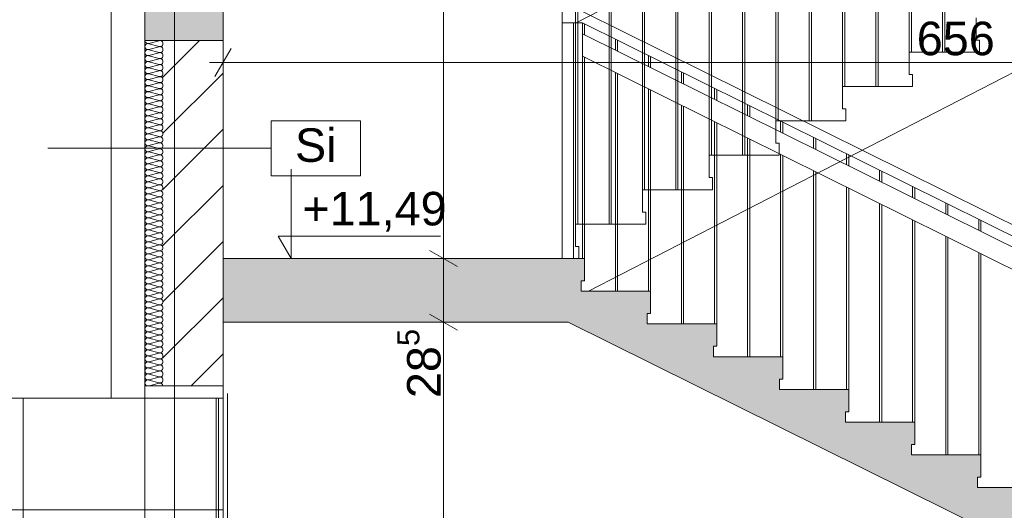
# Paper-space layout 'A-42 PRZEKRÓJ A-A' of a CAD drawing. Header units: millimetres. Extents: x 0 to 1114, y -5 to 726.
# Tile 14 of 92: x 76 to 120, y 298 to 320. Entities that reach past the tile are written whole.
import ezdxf
from ezdxf.xclip import XClip

# ---------------------------------------------------------------- set-up
doc = ezdxf.new("R2010")
doc.units = ezdxf.units.MM
doc.header["$MEASUREMENT"] = 0
doc.header["$XCLIPFRAME"] = 0
doc.linetypes.add('DASHDOT', pattern=[254, 127, -63.5, 0, -63.5])
doc.linetypes.add('DASHDOTX2', pattern=[1000, 500, -250, 0, -250])
for name, color, linetype, lineweight, true_color in [('A__balustrada_Nr_pióra__161', 7, 'Continuous', 5, 0x949494), ('A_opis_Nr_pióra__19', 7, 'Continuous', 5, 0x191919), ('A_osie_Nr_pióra__16', 7, 'Continuous', 5, 0x0f0f0f), ('A_pochwyt_Nr_pióra__161', 7, 'Continuous', 5, 0x949494), ('A_sanitarne_Nr_pióra__6', 7, 'Continuous', 13, 0xa9a9a9), ('A_schody_Nr_pióra__10', 7, 'Continuous', 13, 0x4b4b4b), ('A_schody_Nr_pióra__9', 7, 'Continuous', 13, 0xadadad), ('A_widok_Nr_pióra__121', 7, 'Continuous', 5, 0xcacaca), ('A_widok_Nr_pióra__9', 7, 'Continuous', 13, 0xadadad)]:
    doc.layers.add(name, color=color, linetype=linetype, lineweight=lineweight, true_color=true_color)
doc.layers.add('A_schody', color=7, linetype='Continuous')
doc.layers.add('A_ściany', color=7, linetype='Continuous')
for name, color, linetype, lineweight in [('A_schody_Nr_pióra__1', 7, 'Continuous', 20), ('A_stolarka_Nr_pióra__1', 7, 'Continuous', 20), ('A_strop_Nr_pióra__1', 7, 'Continuous', 20), ('A_wymiary_Nr_pióra__1', 7, 'Continuous', 20), ('A_wymiary_Nr_pióra__2', 8, 'Continuous', 13), ('A_ściany_Nr_pióra__1', 7, 'Continuous', 20)]:
    doc.layers.add(name, color=color, linetype=linetype, lineweight=lineweight)
doc.styles.add('STYL_AUTOMATYCZNY_1', font='arial.ttf')
doc.styles.add('STYL_AUTOMATYCZNY_4', font='arial.ttf')

# ---------------------------------------------------------------- blocks, each defined once
blk = doc.blocks.new('Rysunek_1_1', base_point=(-1560.278, -148.908))
at = {"layer": 'A_schody', "linetype": 'Continuous', "lineweight": 0, "true_color": 0x000000}
h = blk.add_hatch(color=18, dxfattribs=at)
h.paths.add_polyline_path([(81.694, 140.929), (175.424, 140.929), (226.244, 140.929), (306.913, 140.929), (548.587, 140.929), (548.587, 244.87), (543.567, 244.87), (543.567, 243.12), (527.617, 243.12), (527.617, 243.652), (527.767, 243.652), (527.767, 244.652), (524.676, 244.652), (524.676, 245.185), (524.826, 245.185), (524.826, 246.185), (521.735, 246.185), (521.735, 246.718), (521.885, 246.718), (521.885, 247.718), (518.794, 247.718), (518.794, 248.251), (518.944, 248.251), (518.944, 249.251), (515.853, 249.251), (515.853, 249.784), (516.003, 249.784), (516.003, 250.784), (512.912, 250.784), (512.912, 251.317), (513.062, 251.317), (513.062, 252.317), (509.971, 252.317), (509.971, 252.85), (510.121, 252.85), (510.121, 253.85), (507.03, 253.85), (507.03, 254.383), (507.18, 254.383), (507.18, 255.383), (504.089, 255.383), (504.089, 255.916), (504.239, 255.916), (504.239, 256.916), (501.148, 256.916), (501.148, 257.449), (501.298, 257.449), (501.298, 258.449), (498.572, 258.449), (498.207, 258.449), (498.207, 258.982), (498.357, 258.982), (498.357, 259.982), (498.277, 259.982), (479.827, 259.982), (479.827, 286.332), (482.217, 286.332), (482.217, 290.162), (496.884, 290.162), (527.025, 274.725), (529.906, 273.25), (543.567, 273.25), (543.567, 276.2), (527.437, 276.2), (527.437, 276.727), (527.587, 276.727), (527.587, 277.727), (524.454, 277.727), (524.454, 278.255), (524.604, 278.255), (524.604, 279.255), (521.471, 279.255), (521.471, 279.783), (521.621, 279.783), (521.621, 280.783), (518.488, 280.783), (518.488, 281.31), (518.638, 281.31), (518.638, 282.31), (515.505, 282.31), (515.505, 282.838), (515.655, 282.838), (515.655, 283.838), (512.522, 283.838), (512.522, 284.366), (512.672, 284.366), (512.672, 285.366), (509.539, 285.366), (509.539, 285.894), (509.689, 285.894), (509.689, 286.894), (506.556, 286.894), (506.556, 287.421), (506.706, 287.421), (506.706, 288.421), (503.573, 288.421), (503.573, 288.949), (503.723, 288.949), (503.723, 289.949), (500.59, 289.949), (500.59, 290.477), (500.74, 290.477), (500.74, 291.477), (497.79, 291.477), (497.607, 291.477), (497.607, 292.005), (497.757, 292.005), (497.757, 293.005), (497.647, 293.005), (497.497, 293.005), (494.627, 293.005), (479.247, 293.005), (479.217, 293.005), (479.217, 319.235), (481.647, 319.235), (481.647, 323.105), (496.903, 323.105), (527.216, 307.736), (530.839, 305.9), (543.567, 305.9), (543.567, 309.21), (530.456, 309.21), (527.627, 309.21), (527.627, 309.736), (527.777, 309.736), (527.777, 310.736), (524.617, 310.736), (524.617, 311.262), (524.767, 311.262), (524.767, 312.262), (521.607, 312.262), (521.607, 312.788), (521.757, 312.788), (521.757, 313.788), (518.597, 313.788), (518.597, 314.314), (518.747, 314.314), (518.747, 315.314), (515.587, 315.314), (515.587, 315.84), (515.737, 315.84), (515.737, 316.84), (512.577, 316.84), (512.577, 317.366), (512.727, 317.366), (512.727, 318.366), (509.567, 318.366), (509.567, 318.892), (509.717, 318.892), (509.717, 319.892), (506.557, 319.892), (506.557, 320.418), (506.707, 320.418), (506.707, 321.418), (503.547, 321.418), (503.547, 321.944), (503.697, 321.944), (503.697, 322.944), (500.537, 322.944), (500.537, 323.47), (500.687, 323.47), (500.687, 324.47), (497.527, 324.47), (497.527, 324.493), (497.527, 324.996), (497.677, 324.996), (497.677, 325.996), (497.647, 325.996), (497.177, 325.996), (479.547, 325.996), (479.547, 351.996), (481.717, 351.996), (481.717, 355.946), (498.578, 355.946), (527.341, 341.136), (530.809, 339.35), (543.567, 339.35), (543.567, 342.65), (527.677, 342.65), (527.677, 343.181), (527.827, 343.181), (527.827, 344.181), (524.703, 344.181), (524.703, 344.712), (524.853, 344.712), (524.853, 345.712), (521.729, 345.712), (521.729, 346.244), (521.879, 346.244), (521.879, 347.244), (518.755, 347.244), (518.755, 347.775), (518.905, 347.775), (518.905, 348.775), (515.781, 348.775), (515.781, 349.306), (515.931, 349.306), (515.931, 350.306), (512.807, 350.306), (512.807, 350.838), (512.957, 350.838), (512.957, 351.838), (509.833, 351.838), (509.833, 352.369), (509.983, 352.369), (509.983, 353.369), (506.859, 353.369), (506.859, 353.9), (507.009, 353.9), (507.009, 354.9), (503.885, 354.9), (503.885, 355.432), (504.035, 355.432), (504.035, 356.432), (500.911, 356.432), (500.911, 356.963), (501.061, 356.963), (501.061, 357.963), (497.937, 357.963), (497.937, 357.981), (497.937, 358.495), (498.087, 358.495), (498.087, 359.495), (497.607, 359.495), (494.957, 359.495), (479.467, 359.495), (479.467, 385.725), (481.827, 385.725), (481.827, 389.495), (496.894, 389.495), (527.195, 374.445), (530.547, 372.78), (543.567, 372.78), (543.567, 375.94), (527.557, 375.94), (527.557, 376.433), (527.707, 376.433), (527.707, 377.433), (524.551, 377.433), (524.551, 377.926), (524.701, 377.926), (524.701, 378.926), (521.545, 378.926), (521.545, 379.419), (521.695, 379.419), (521.695, 380.419), (518.539, 380.419), (518.539, 380.912), (518.689, 380.912), (518.689, 381.912), (515.533, 381.912), (515.533, 382.405), (515.683, 382.405), (515.683, 383.405), (512.527, 383.405), (512.527, 383.898), (512.677, 383.898), (512.677, 384.898), (509.521, 384.898), (509.521, 385.391), (509.671, 385.391), (509.671, 386.391), (506.515, 386.391), (506.515, 386.884), (506.665, 386.884), (506.665, 387.884), (506.416, 387.884), (503.509, 387.884), (503.509, 388.377), (503.659, 388.377), (503.659, 389.377), (503.413, 389.377), (500.503, 389.377), (500.503, 389.87), (500.653, 389.87), (500.653, 390.87), (500.41, 390.87), (497.813, 390.87), (497.497, 390.87), (497.497, 391.363), (497.647, 391.363), (497.647, 392.363), (479.397, 392.363), (479.397, 418.623), (481.617, 418.623), (481.617, 422.123), (498.369, 422.123), (527.387, 407.759), (531.063, 405.94), (543.567, 405.94), (543.567, 409.28), (527.697, 409.28), (527.697, 409.765), (527.847, 409.765), (527.847, 410.765), (524.697, 410.765), (524.697, 411.25), (524.847, 411.25), (524.847, 412.25), (521.697, 412.25), (521.697, 412.735), (521.847, 412.735), (521.847, 413.735), (518.697, 413.735), (518.697, 414.22), (518.847, 414.22), (518.847, 415.22), (515.697, 415.22), (515.697, 415.705), (515.847, 415.705), (515.847, 416.705), (512.697, 416.705), (512.697, 417.189), (512.847, 417.189), (512.847, 418.189), (509.697, 418.189), (509.697, 418.674), (509.847, 418.674), (509.847, 419.674), (506.697, 419.674), (506.697, 420.159), (506.847, 420.159), (506.847, 421.159), (503.697, 421.159), (503.697, 421.644), (503.847, 421.644), (503.847, 422.644), (500.697, 422.644), (500.697, 423.129), (500.847, 423.129), (500.847, 424.129), (497.697, 424.129), (497.697, 424.614), (497.847, 424.614), (497.847, 425.614), (479.317, 425.614), (479.317, 451.774), (481.707, 451.774), (481.707, 455.544), (496.931, 455.544), (527.257, 440.792), (530.881, 439.03), (543.567, 439.03), (543.567, 442.31), (527.567, 442.31), (527.567, 442.785), (527.717, 442.785), (527.717, 443.785), (524.533, 443.785), (524.533, 444.261), (524.683, 444.261), (524.683, 445.261), (521.499, 445.261), (521.499, 445.737), (521.649, 445.737), (521.649, 446.737), (518.465, 446.737), (518.465, 447.213), (518.615, 447.213), (518.615, 448.213), (515.431, 448.213), (515.431, 448.689), (515.581, 448.689), (515.581, 449.689), (512.397, 449.689), (512.397, 450.165), (512.547, 450.165), (512.547, 451.165), (509.363, 451.165), (509.363, 451.641), (509.513, 451.641), (509.513, 452.641), (506.329, 452.641), (506.329, 453.117), (506.479, 453.117), (506.479, 454.117), (503.295, 454.117), (503.295, 454.593), (503.445, 454.593), (503.445, 455.593), (500.261, 455.593), (500.261, 456.069), (500.411, 456.069), (500.411, 457.069), (497.227, 457.069), (497.227, 457.545), (497.377, 457.545), (497.377, 458.545), (479.247, 458.545), (479.247, 484.675), (481.019, 484.675), (481.019, 488.575), (496.868, 488.575), (530.662, 472.1), (543.567, 472.1), (543.567, 475.18), (527.767, 475.18), (527.767, 475.645), (527.917, 475.645), (527.917, 476.645), (524.761, 476.645), (524.761, 477.11), (524.911, 477.11), (524.911, 478.11), (521.755, 478.11), (521.755, 478.576), (521.905, 478.576), (521.905, 479.576), (518.749, 479.576), (518.749, 480.041), (518.899, 480.041), (518.899, 481.041), (515.743, 481.041), (515.743, 481.507), (515.893, 481.507), (515.893, 482.507), (512.737, 482.507), (512.737, 482.972), (512.887, 482.972), (512.887, 483.972), (509.731, 483.972), (509.731, 484.438), (509.881, 484.438), (509.881, 485.438), (506.725, 485.438), (506.725, 485.903), (506.875, 485.903), (506.875, 486.903), (503.719, 486.903), (503.719, 487.369), (503.869, 487.369), (503.869, 488.369), (500.713, 488.369), (500.713, 488.834), (500.863, 488.834), (500.863, 489.834), (497.707, 489.834), (497.707, 490.3), (497.857, 490.3), (497.857, 491.3), (479.277, 491.3), (479.277, 517.52), (481.377, 517.52), (481.377, 521.533), (478.41, 521.533), (478.41, 524.133), (477.357, 524.133), (352.051, 524.133), (352.051, 536.095), (543.567, 536.095), (543.567, 527.836), (543.567, 524.133), (547.587, 524.133), (547.587, 521.533), (543.567, 521.533), (543.567, 517.54), (548.587, 517.54), (548.587, 540.961), (543.567, 540.961), (543.567, 539.119), (348.996, 539.119), (348.996, 564.681), (346.838, 564.681), (346.838, 562.317), (85.194, 562.317), (85.194, 564.681), (81.694, 564.681), (81.694, 553.481), (85.194, 553.481), (85.194, 558.993), (147.194, 558.993), (147.194, 524.281), (131.294, 524.281), (131.294, 520.056), (146.901, 520.056), (146.901, 517.255), (150.894, 517.255), (150.894, 491.056), (131.644, 491.056), (131.644, 491.558), (131.794, 491.558), (131.794, 492.558), (128.604, 492.558), (128.604, 493.06), (128.754, 493.06), (128.754, 494.06), (125.564, 494.06), (125.564, 494.562), (125.714, 494.562), (125.714, 495.562), (122.524, 495.562), (122.524, 496.065), (122.674, 496.065), (122.674, 497.065), (119.484, 497.065), (119.484, 497.567), (119.634, 497.567), (119.634, 498.567), (116.444, 498.567), (116.444, 499.069), (116.594, 499.069), (116.594, 500.069), (113.404, 500.069), (113.404, 500.571), (113.554, 500.571), (113.554, 501.571), (110.364, 501.571), (110.364, 502.074), (110.514, 502.074), (110.514, 503.074), (107.324, 503.074), (107.324, 503.576), (107.474, 503.576), (107.474, 504.576), (104.284, 504.576), (104.284, 505.078), (104.434, 505.078), (104.434, 506.078), (101.244, 506.078), (101.244, 506.581), (101.394, 506.581), (101.394, 507.581), (98.194, 507.581), (85.194, 507.581), (85.194, 504.381), (101.294, 504.381), (133.823, 488.306), (146.674, 488.306), (146.674, 484.256), (150.694, 484.256), (150.694, 458.206), (131.244, 458.206), (131.244, 458.69), (131.394, 458.69), (131.394, 459.69), (128.264, 459.69), (128.264, 460.174), (128.414, 460.174), (128.414, 461.174), (125.284, 461.174), (125.284, 461.658), (125.434, 461.658), (125.434, 462.658), (122.304, 462.658), (122.304, 463.142), (122.454, 463.142), (122.454, 464.142), (119.324, 464.142), (119.324, 464.626), (119.474, 464.626), (119.474, 465.626), (116.344, 465.626), (116.344, 466.11), (116.494, 466.11), (116.494, 467.11), (113.364, 467.11), (113.364, 467.594), (113.514, 467.594), (113.514, 468.594), (110.384, 468.594), (110.384, 469.078), (110.534, 469.078), (110.534, 470.078), (107.404, 470.078), (107.404, 470.562), (107.554, 470.562), (107.554, 471.562), (104.424, 471.562), (104.424, 472.046), (104.574, 472.046), (104.574, 473.046), (101.444, 473.046), (101.444, 473.531), (101.594, 473.531), (101.594, 474.531), (101.044, 474.531), (85.194, 474.531), (85.194, 471.531), (101.123, 471.531), (133.451, 455.431), (147.014, 455.431), (147.014, 451.371), (150.394, 451.371), (150.394, 425.231), (130.844, 425.231), (130.844, 425.744), (130.994, 425.744), (130.994, 426.744), (127.904, 426.744), (127.904, 427.258), (128.054, 427.258), (128.054, 428.258), (124.964, 428.258), (124.964, 428.771), (125.114, 428.771), (125.114, 429.771), (122.024, 429.771), (122.024, 430.285), (122.174, 430.285), (122.174, 431.285), (119.084, 431.285), (119.084, 431.799), (119.234, 431.799), (119.234, 432.799), (116.144, 432.799), (116.144, 433.312), (116.294, 433.312), (116.294, 434.312), (113.204, 434.312), (113.204, 434.826), (113.354, 434.826), (113.354, 435.826), (110.264, 435.826), (110.264, 436.34), (110.414, 436.34), (110.414, 437.34), (107.324, 437.34), (107.324, 437.853), (107.474, 437.853), (107.474, 438.853), (104.384, 438.853), (104.384, 439.367), (104.534, 439.367), (104.534, 440.367), (101.444, 440.367), (101.444, 440.881), (101.594, 440.881), (101.594, 441.881), (98.394, 441.881), (85.194, 441.881), (85.194, 438.631), (101.54, 438.631), (133.928, 421.956), (146.574, 421.956), (146.574, 418.066), (150.194, 418.066), (150.194, 391.956), (130.844, 391.956), (130.844, 392.467), (130.994, 392.467), (130.994, 393.467), (127.814, 393.467), (127.814, 393.978), (127.964, 393.978), (127.964, 394.978), (124.784, 394.978), (124.784, 395.49), (124.934, 395.49), (124.934, 396.49), (121.754, 396.49), (121.754, 397.001), (121.904, 397.001), (121.904, 398.001), (118.724, 398.001), (118.724, 398.512), (118.874, 398.512), (118.874, 399.512), (115.694, 399.512), (115.694, 400.024), (115.844, 400.024), (115.844, 401.024), (112.664, 401.024), (112.664, 401.535), (112.814, 401.535), (112.814, 402.535), (109.634, 402.535), (109.634, 403.046), (109.784, 403.046), (109.784, 404.046), (106.604, 404.046), (106.604, 404.558), (106.754, 404.558), (106.754, 405.558), (103.574, 405.558), (103.574, 406.069), (103.724, 406.069), (103.724, 407.069), (100.544, 407.069), (100.544, 407.581), (100.694, 407.581), (100.694, 408.581), (97.494, 408.581), (85.194, 408.581), (85.194, 405.431), (100.469, 405.431), (133.448, 388.981), (146.924, 388.981), (146.924, 385.311), (150.794, 385.311), (150.794, 358.881), (131.244, 358.881), (131.244, 359.376), (131.394, 359.376), (131.394, 360.376), (128.244, 360.376), (128.244, 360.871), (128.394, 360.871), (128.394, 361.871), (125.244, 361.871), (125.244, 362.367), (125.394, 362.367), (125.394, 363.367), (122.244, 363.367), (122.244, 363.862), (122.394, 363.862), (122.394, 364.862), (119.244, 364.862), (119.244, 365.358), (119.394, 365.358), (119.394, 366.358), (116.244, 366.358), (116.244, 366.853), (116.394, 366.853), (116.394, 367.853), (113.244, 367.853), (113.244, 368.349), (113.394, 368.349), (113.394, 369.349), (110.244, 369.349), (110.244, 369.844), (110.394, 369.844), (110.394, 370.844), (107.244, 370.844), (107.244, 371.34), (107.394, 371.34), (107.394, 372.34), (104.244, 372.34), (104.244, 372.835), (104.394, 372.835), (104.394, 373.835), (101.244, 373.835), (101.244, 374.331), (101.394, 374.331), (101.394, 375.331), (98.194, 375.331), (85.194, 375.331), (85.194, 372.331), (100.9, 372.331), (134.251, 355.706), (146.737, 355.706), (146.737, 352.136), (150.694, 352.136), (150.694, 325.906), (150.494, 325.906), (131.144, 325.906), (131.144, 326.408), (131.294, 326.408), (131.294, 327.408), (128.164, 327.408), (128.164, 327.91), (128.314, 327.91), (128.314, 328.91), (125.184, 328.91), (125.184, 329.412), (125.334, 329.412), (125.334, 330.412), (122.204, 330.412), (122.204, 330.915), (122.354, 330.915), (122.354, 331.915), (119.224, 331.915), (119.224, 332.417), (119.374, 332.417), (119.374, 333.417), (116.244, 333.417), (116.244, 333.919), (116.394, 333.919), (116.394, 334.919), (113.264, 334.919), (113.264, 335.421), (113.414, 335.421), (113.414, 336.421), (110.284, 336.421), (110.284, 336.924), (110.434, 336.924), (110.434, 337.924), (107.304, 337.924), (107.304, 338.426), (107.454, 338.426), (107.454, 339.426), (104.324, 339.426), (104.324, 339.928), (104.474, 339.928), (104.474, 340.928), (101.344, 340.928), (101.344, 341.431), (101.494, 341.431), (101.494, 342.431), (98.294, 342.431), (85.194, 342.431), (85.194, 339.231), (101.379, 339.231), (134.06, 322.756), (146.544, 322.756), (146.544, 319.066), (150.494, 319.066), (150.494, 292.856), (130.894, 292.856), (130.844, 292.856), (130.844, 293.321), (130.994, 293.321), (130.994, 294.321), (127.884, 294.321), (127.884, 294.787), (128.034, 294.787), (128.034, 295.787), (124.924, 295.787), (124.924, 296.253), (125.074, 296.253), (125.074, 297.253), (121.964, 297.253), (121.964, 297.719), (122.114, 297.719), (122.114, 298.719), (119.004, 298.719), (119.004, 299.185), (119.154, 299.185), (119.154, 300.185), (116.044, 300.185), (116.044, 300.651), (116.194, 300.651), (116.194, 301.651), (113.084, 301.651), (113.084, 302.117), (113.234, 302.117), (113.234, 303.117), (110.124, 303.117), (110.124, 303.583), (110.274, 303.583), (110.274, 304.583), (107.164, 304.583), (107.164, 305.049), (107.314, 305.049), (107.314, 306.049), (104.204, 306.049), (104.204, 306.515), (104.354, 306.515), (104.354, 307.515), (101.244, 307.515), (101.244, 307.981), (101.394, 307.981), (101.394, 308.981), (98.194, 308.981), (85.194, 308.981), (85.194, 306.131), (100.659, 306.131), (132.664, 290.281), (147.001, 290.281), (147.001, 286.281), (150.794, 286.281), (150.894, 286.281), (150.894, 260.081), (150.794, 260.081), (131.544, 260.081), (131.544, 260.54), (131.694, 260.54), (131.694, 261.54), (128.514, 261.54), (128.514, 261.999), (128.664, 261.999), (128.664, 262.999), (125.484, 262.999), (125.484, 263.458), (125.634, 263.458), (125.634, 264.458), (122.454, 264.458), (122.454, 264.917), (122.604, 264.917), (122.604, 265.917), (119.424, 265.917), (119.424, 266.376), (119.574, 266.376), (119.574, 267.376), (116.394, 267.376), (116.394, 267.835), (116.544, 267.835), (116.544, 268.835), (113.364, 268.835), (113.364, 269.294), (113.514, 269.294), (113.514, 270.294), (110.334, 270.294), (110.334, 270.753), (110.484, 270.753), (110.484, 271.753), (107.304, 271.753), (107.304, 272.212), (107.454, 272.212), (107.454, 273.212), (104.274, 273.212), (104.274, 273.671), (104.424, 273.671), (104.424, 274.671), (101.244, 274.671), (101.244, 275.131), (101.394, 275.131), (101.394, 276.131), (98.194, 276.131), (85.194, 276.131), (85.194, 276.281), (81.694, 276.281), (81.694, 161.081)])
h.paths.add_polyline_path([(85.194, 241.081), (99.89, 241.081), (133.69, 224.181), (146.852, 224.181), (146.852, 220.611), (150.594, 220.611), (150.594, 194.081), (134.194, 194.081), (130.994, 194.081), (130.844, 194.081), (130.844, 194.581), (130.994, 194.581), (130.994, 195.581), (127.874, 195.581), (127.874, 196.081), (128.024, 196.081), (128.024, 197.081), (124.904, 197.081), (124.904, 197.581), (125.054, 197.581), (125.054, 198.581), (121.934, 198.581), (121.934, 199.081), (122.084, 199.081), (122.084, 200.081), (118.964, 200.081), (118.964, 200.581), (119.114, 200.581), (119.114, 201.581), (115.994, 201.581), (115.994, 202.081), (116.144, 202.081), (116.144, 203.081), (113.024, 203.081), (113.024, 203.581), (113.174, 203.581), (113.174, 204.581), (110.054, 204.581), (110.054, 205.081), (110.204, 205.081), (110.204, 206.081), (107.084, 206.081), (107.084, 206.581), (107.234, 206.581), (107.234, 207.581), (104.114, 207.581), (104.114, 208.081), (104.264, 208.081), (104.264, 209.081), (101.144, 209.081), (101.144, 209.581), (101.294, 209.581), (101.294, 210.581), (85.694, 210.581), (85.194, 210.581)], flags=0)
h.paths.add_polyline_path([(85.194, 207.481), (100.985, 207.481), (134.051, 190.781), (147.294, 190.781), (147.294, 187.311), (150.694, 187.311), (150.694, 161.081), (129.144, 161.081), (129.144, 161.711), (129.294, 161.711), (129.294, 162.711), (126.2, 162.711), (126.2, 163.341), (126.35, 163.341), (126.35, 164.341), (123.255, 164.341), (123.255, 164.971), (123.405, 164.971), (123.405, 165.971), (120.311, 165.971), (120.311, 166.601), (120.461, 166.601), (120.461, 167.601), (117.366, 167.601), (117.366, 168.231), (117.516, 168.231), (117.516, 169.231), (114.422, 169.231), (114.422, 169.861), (114.572, 169.861), (114.572, 170.861), (111.477, 170.861), (111.477, 171.491), (111.627, 171.491), (111.627, 172.491), (108.533, 172.491), (108.533, 173.121), (108.683, 173.121), (108.683, 174.121), (105.588, 174.121), (105.588, 174.751), (105.738, 174.751), (105.738, 175.751), (102.644, 175.751), (102.644, 176.381), (102.794, 176.381), (102.794, 177.381), (99.594, 177.381), (85.694, 177.381), (85.194, 177.381)], flags=0)
h.paths.add_polyline_path([(98.194, 243.581), (85.194, 243.581), (85.194, 273.581), (100.052, 273.581), (134.109, 257.181), (146.856, 257.181), (146.856, 253.581), (150.794, 253.581), (150.794, 227.081), (131.244, 227.081), (131.244, 227.581), (131.394, 227.581), (131.394, 228.581), (128.244, 228.581), (128.244, 229.081), (128.394, 229.081), (128.394, 230.081), (125.244, 230.081), (125.244, 230.581), (125.394, 230.581), (125.394, 231.581), (122.244, 231.581), (122.244, 232.081), (122.394, 232.081), (122.394, 233.081), (119.244, 233.081), (119.244, 233.581), (119.394, 233.581), (119.394, 234.581), (116.244, 234.581), (116.244, 235.081), (116.394, 235.081), (116.394, 236.081), (113.244, 236.081), (113.244, 236.581), (113.394, 236.581), (113.394, 237.581), (110.244, 237.581), (110.244, 238.081), (110.394, 238.081), (110.394, 239.081), (107.244, 239.081), (107.244, 239.581), (107.394, 239.581), (107.394, 240.581), (104.244, 240.581), (104.244, 241.081), (104.394, 241.081), (104.394, 242.081), (101.244, 242.081), (101.244, 242.581), (101.394, 242.581), (101.394, 243.581)], flags=0)
h.paths.add_polyline_path([(172.924, 149.057), (153.247, 149.057), (153.247, 526.588), (172.924, 526.588)], flags=0)
h.paths.add_polyline_path([(153.247, 529.128), (153.247, 540.019), (153.247, 558.993), (197.906, 558.993), (197.906, 529.128), (175.424, 529.128)], flags=0)
h.paths.add_polyline_path([(175.424, 458.356), (175.424, 487.895), (224.744, 487.895), (224.744, 479.356), (226.244, 479.356), (226.244, 491.056), (175.424, 491.056), (175.424, 520.915), (224.744, 520.915), (224.744, 512.056), (226.244, 512.056), (226.244, 526.757), (254.323, 526.757), (254.323, 149.057), (226.244, 149.057), (226.244, 161.081), (175.424, 161.081), (175.424, 190.716), (224.744, 190.716), (224.744, 182.081), (226.244, 182.081), (226.244, 194.081), (175.424, 194.081), (175.424, 223.904), (224.744, 223.904), (224.744, 215.081), (226.244, 215.081), (226.244, 227.081), (175.424, 227.081), (175.424, 257.094), (224.744, 257.094), (224.744, 248.081), (226.244, 248.081), (226.244, 260.081), (175.424, 260.081), (175.424, 289.86), (224.744, 289.86), (224.744, 281.081), (226.244, 281.081), (226.244, 292.856), (175.424, 292.856), (175.424, 322.879), (224.744, 322.879), (224.744, 313.856), (226.244, 313.856), (226.244, 325.906), (175.424, 325.906), (175.424, 355.9), (224.744, 355.9), (224.744, 346.906), (226.244, 346.906), (226.244, 359.081), (175.424, 359.081), (175.424, 388.92), (224.744, 388.92), (224.744, 380.081), (226.244, 380.081), (226.244, 392.156), (175.424, 392.156), (175.424, 421.855), (224.744, 421.855), (224.744, 413.156), (226.244, 413.156), (226.244, 425.381), (175.424, 425.381), (175.424, 454.875), (224.744, 454.875), (224.744, 446.381), (226.244, 446.381), (226.244, 458.356)], flags=0)
h.paths.add_polyline_path([(224.744, 529.128), (198.906, 529.128), (198.906, 558.993), (214.553, 558.993), (214.553, 554.428), (218.278, 554.428), (218.278, 558.993), (280.423, 558.993), (280.423, 554.428), (284.064, 554.428), (284.064, 558.993), (332.796, 558.993), (346.125, 558.993), (346.125, 552.476), (347.029, 552.476), (347.029, 524.133), (332.796, 524.133), (311.061, 524.133), (311.061, 529.128), (305.413, 529.128), (256.333, 529.128), (254.833, 529.128), (226.244, 529.128)], flags=0)
h.paths.add_polyline_path([(255.709, 227.081), (255.709, 253.581), (259.467, 253.581), (259.467, 256.491), (278.972, 256.491), (278.972, 253.581), (283.324, 253.581), (283.324, 248.081), (285.053, 248.081), (285.053, 260.081), (256.323, 260.081), (255.823, 260.081), (255.823, 286.356), (258.688, 286.356), (258.688, 289.266), (279.283, 289.266), (279.283, 286.356), (283.254, 286.356), (283.254, 281.081), (285.053, 281.081), (285.053, 292.856), (256.323, 292.856), (255.823, 292.856), (255.823, 319.066), (258.343, 319.066), (258.343, 322.256), (279.153, 322.256), (279.153, 319.066), (283.634, 319.066), (283.634, 313.856), (285.053, 313.856), (285.053, 325.906), (256.323, 325.906), (255.823, 325.906), (255.823, 352.136), (258.283, 352.136), (258.283, 355.416), (279.133, 355.416), (279.133, 352.136), (283.504, 352.136), (283.504, 346.906), (285.053, 346.906), (285.053, 359.081), (256.323, 359.081), (255.823, 359.081), (255.823, 385.311), (258.573, 385.311), (258.573, 388.571), (279.593, 388.571), (279.593, 385.311), (283.494, 385.311), (283.494, 380.081), (285.053, 380.081), (285.053, 392.156), (256.323, 392.156), (255.823, 392.156), (255.823, 418.066), (258.523, 418.066), (258.523, 421.666), (279.293, 421.666), (279.293, 418.066), (283.494, 418.066), (283.494, 413.156), (285.053, 413.156), (285.053, 425.381), (256.323, 425.381), (255.823, 425.381), (255.823, 451.371), (258.099, 451.371), (258.099, 455.501), (279.815, 455.501), (279.815, 451.371), (283.574, 451.371), (283.574, 446.381), (285.053, 446.381), (285.053, 458.356), (256.323, 458.356), (255.823, 458.356), (255.823, 484.206), (258.703, 484.206), (258.703, 488.306), (279.604, 488.306), (279.583, 484.206), (283.574, 484.206), (283.574, 479.356), (285.053, 479.356), (285.053, 491.056), (256.323, 491.056), (255.823, 491.056), (255.823, 517.226), (258.689, 517.226), (258.689, 519.525), (258.689, 521.328), (255.923, 521.328), (255.923, 528.128), (283.474, 528.128), (283.474, 521.328), (279.543, 521.328), (279.543, 517.226), (283.674, 517.226), (283.674, 512.056), (285.053, 512.056), (285.053, 527.628), (305.413, 527.628), (305.413, 149.057), (285.053, 149.057), (285.053, 161.081), (256.323, 161.081), (255.823, 161.081), (255.823, 187.581), (258.382, 187.581), (258.382, 190.681), (279.823, 190.681), (279.823, 187.581), (283.474, 187.581), (283.474, 182.081), (285.053, 182.081), (285.053, 194.081), (256.323, 194.081), (255.823, 194.081), (255.823, 220.581), (258.433, 220.581), (258.433, 223.491), (279.303, 223.491), (279.303, 220.581), (283.413, 220.581), (283.413, 215.081), (285.053, 215.081), (285.053, 227.081), (256.209, 227.081)], flags=0)
h.paths.add_polyline_path([(306.913, 289.828), (477.357, 289.828), (477.357, 260.081), (306.913, 260.081)], flags=0)
h.paths.add_polyline_path([(458.097, 161.081), (306.913, 161.081), (306.913, 190.96), (458.097, 190.96)], flags=0)
h.paths.add_polyline_path([(306.913, 458.356), (306.913, 488.028), (477.357, 488.028), (477.357, 458.356)], flags=0)
h.paths.add_polyline_path([(306.913, 425.381), (306.913, 455.328), (477.357, 455.328), (477.357, 425.381)], flags=0)
h.paths.add_polyline_path([(477.357, 392.156), (306.913, 392.156), (306.913, 422.353), (477.357, 422.353), (477.357, 392.363)], flags=0)
h.paths.add_polyline_path([(477.357, 491.056), (306.913, 491.056), (306.913, 521.064), (477.357, 521.064)], flags=0)
h.paths.add_polyline_path([(306.913, 193.881), (306.913, 224.053), (477.357, 224.053), (477.357, 193.881), (458.097, 193.881)], flags=0)
h.paths.add_polyline_path([(306.913, 325.906), (306.913, 356.053), (477.357, 356.053), (477.357, 325.906)], flags=0)
h.paths.add_polyline_path([(306.913, 389.128), (477.357, 389.128), (477.357, 359.081), (306.913, 359.081)], flags=0)
h.paths.add_polyline_path([(477.357, 292.856), (306.913, 292.856), (306.913, 322.878), (477.357, 322.878)], flags=0)
h.paths.add_polyline_path([(306.913, 257.053), (477.357, 257.053), (477.357, 227.081), (306.913, 227.081)], flags=0)
h.paths.add_polyline_path([(460.097, 161.23), (459.597, 161.23), (459.597, 190.96), (477.357, 190.96), (477.357, 187.48), (482.007, 187.48), (482.007, 190.96), (498.336, 190.96), (519.447, 181.159), (521.347, 180.277), (521.347, 179.775), (543.567, 179.775), (543.567, 161.23)], flags=0)
h.paths.add_polyline_path([(479.747, 220.551), (482.078, 220.551), (482.078, 224.303), (496.973, 224.303), (527.249, 209.225), (530.883, 207.415), (543.567, 207.415), (543.567, 182.775), (522.45, 182.775), (519.677, 182.775), (519.677, 184.164), (516.687, 184.164), (516.687, 185.552), (513.697, 185.552), (513.697, 186.94), (510.707, 186.94), (510.707, 188.328), (507.717, 188.328), (507.717, 189.716), (504.727, 189.716), (504.727, 191.104), (501.737, 191.104), (501.737, 192.492), (498.747, 192.492), (498.747, 193.881), (497.557, 193.881), (479.747, 193.881)], flags=0)
h.paths.add_polyline_path([(479.827, 253.051), (481.977, 253.051), (481.977, 256.781), (498.162, 256.781), (527.183, 241.654), (528.401, 241.02), (529.443, 241.02), (543.567, 241.02), (543.567, 210.76), (530.484, 210.76), (527.727, 210.76), (527.727, 211.236), (527.877, 211.236), (527.877, 212.236), (524.74, 212.236), (524.74, 212.712), (524.89, 212.712), (524.89, 213.712), (521.753, 213.712), (521.753, 214.189), (521.903, 214.189), (521.903, 215.189), (518.766, 215.189), (518.766, 215.665), (518.916, 215.665), (518.916, 216.665), (515.779, 216.665), (515.779, 217.142), (515.929, 217.142), (515.929, 218.142), (512.792, 218.142), (512.792, 218.618), (512.942, 218.618), (512.942, 219.618), (509.805, 219.618), (509.805, 220.095), (509.955, 220.095), (509.955, 221.095), (506.818, 221.095), (506.818, 221.571), (506.968, 221.571), (506.968, 222.571), (503.831, 222.571), (503.831, 223.048), (503.981, 223.048), (503.981, 224.048), (500.844, 224.048), (500.844, 224.524), (500.994, 224.524), (500.994, 225.524), (497.994, 225.524), (497.857, 225.524), (497.857, 226.001), (498.007, 226.001), (498.007, 227.001), (497.597, 227.001), (479.827, 227.001)], flags=0)
at = {"layer": 'A_ściany', "linetype": 'Continuous', "lineweight": 0, "true_color": 0x000000}
blk.add_hatch(color=18, dxfattribs=at).paths.add_polyline_path([(82.501, 322.781), (82.501, 322.831), (81.694, 322.831), (81.694, 318.731), (85.194, 318.731), (85.194, 322.831), (83.501, 322.831), (83.501, 322.781)])
h = blk.add_hatch(dxfattribs=at)
h.set_pattern_fill('masonry_block_0001', color=18, style=0, pattern_type=2)
h.set_pattern_definition([(45, (-1560.2781, -148.9084), (-1.2572359, 1.2572359), [])])
h.paths.add_polyline_path([(82.501, 303.281), (85.194, 303.281), (85.194, 318.731), (82.501, 318.731)])
at = {"layer": 'A__balustrada_Nr_pióra__161', "color": 252, "linetype": 'Continuous', "lineweight": 5, "true_color": 0x949494}
for p, q in [((100.394, 308.981), (100.394, 320.03)), ((100.394, 319.53), (101.294, 319.53)), ((100.894, 308.981), (100.894, 319.53)), ((101.294, 308.981), (101.294, 319.53)), ((101.394, 318.981), (101.394, 319.481)), ((102.774, 318.297), (102.774, 318.797)), ((102.874, 318.248), (102.874, 318.748)), ((101.394, 308.981), (101.394, 317.981)), ((104.254, 317.564), (104.254, 318.064)), ((104.354, 317.515), (104.354, 318.015)), ((102.774, 307.515), (102.774, 317.297)), ((102.874, 307.515), (102.874, 317.248)), ((105.734, 316.831), (105.734, 317.331)), ((105.834, 316.782), (105.834, 317.282)), ((104.254, 307.515), (104.254, 316.564)), ((104.354, 307.515), (104.354, 316.515)), ((107.214, 316.098), (107.214, 316.598)), ((107.314, 316.049), (107.314, 316.549)), ((105.734, 306.049), (105.734, 315.831)), ((105.834, 306.049), (105.834, 315.782)), ((108.694, 315.365), (108.694, 315.865)), ((108.794, 315.316), (108.794, 315.816)), ((107.214, 306.049), (107.214, 315.098)), ((107.314, 306.049), (107.314, 315.049)), ((110.174, 314.632), (110.174, 315.132)), ((110.274, 314.583), (110.274, 315.083)), ((108.694, 304.583), (108.694, 314.365)), ((108.794, 304.583), (108.794, 314.316)), ((111.654, 313.899), (111.654, 314.399)), ((111.754, 313.85), (111.754, 314.35)), ((110.174, 304.583), (110.174, 313.632)), ((110.274, 304.583), (110.274, 313.583)), ((113.134, 313.166), (113.134, 313.666)), ((113.234, 313.117), (113.234, 313.617)), ((111.654, 303.117), (111.654, 312.899)), ((111.754, 303.117), (111.754, 312.85)), ((114.614, 312.433), (114.614, 312.933)), ((114.714, 312.384), (114.714, 312.884)), ((113.134, 303.117), (113.134, 312.166)), ((113.234, 303.117), (113.234, 312.117)), ((116.094, 311.701), (116.094, 312.201)), ((116.194, 311.651), (116.194, 312.151)), ((114.614, 301.651), (114.614, 311.433)), ((114.714, 301.651), (114.714, 311.384)), ((117.574, 310.968), (117.574, 311.468)), ((117.674, 310.918), (117.674, 311.418)), ((116.094, 301.651), (116.094, 310.701)), ((116.194, 301.651), (116.194, 310.651)), ((119.054, 310.235), (119.054, 310.735)), ((119.154, 310.185), (119.154, 310.685)), ((117.574, 300.185), (117.574, 309.968)), ((117.674, 300.185), (117.674, 309.918)), ((119.054, 300.185), (119.054, 309.235)), ((119.154, 300.185), (119.154, 309.185))]:
    blk.add_line(p, q, dxfattribs=at)
at = {"layer": 'A_opis_Nr_pióra__19', "color": 250, "linetype": 'Continuous', "lineweight": 5, "true_color": 0x191919}
for p, q in [((91.349, 315.147), (87.349, 315.147)), ((87.349, 315.147), (87.349, 312.672)), ((91.349, 312.672), (91.349, 315.147)), ((87.349, 313.91), (77.35, 313.91)), ((87.349, 312.672), (91.349, 312.672))]:
    blk.add_line(p, q, dxfattribs=at)
at = {"layer": 'A_osie_Nr_pióra__16', "color": 250, "linetype": 'DASHDOTX2', "lineweight": 5, "true_color": 0x0f0f0f}
blk.add_line((83.019, 533.433), (83.019, 175.184), dxfattribs=at)
at = {"layer": 'A_pochwyt_Nr_pióra__161', "color": 252, "linetype": 'Continuous', "lineweight": 5, "true_color": 0x949494}
for p, q in [((101.294, 320.03), (130.994, 305.321)), ((101.294, 319.53), (130.994, 304.821)), ((101.294, 319.03), (130.994, 304.321)), ((101.294, 318.03), (130.994, 303.321))]:
    blk.add_line(p, q, dxfattribs=at)
at = {"layer": 'A_sanitarne_Nr_pióra__6', "color": 253, "linetype": 'Continuous', "lineweight": 13, "true_color": 0xa9a9a9}
for p, q in [((85.193, 292.281), (85.193, 303.181)), ((85.193, 302.731), (58.236, 302.731)), ((76.233, 292.731), (76.233, 302.731)), ((84.893, 292.731), (84.893, 302.731)), ((84.993, 302.731), (84.993, 292.731)), ((85.393, 292.531), (85.393, 302.931))]:
    blk.add_line(p, q, dxfattribs=at)
at = {"layer": 'A_sanitarne_Nr_pióra__6', "color": 253, "linetype": 'DASHDOT', "lineweight": 13, "true_color": 0xa9a9a9}
blk.add_line((61.934, 297.731), (85.193, 297.731), dxfattribs=at)
at = {"layer": 'A_schody_Nr_pióra__1', "color": 7, "linetype": 'Continuous', "lineweight": 20}
for p, q in [((101.394, 308.981), (98.194, 308.981)), ((101.394, 307.981), (101.394, 308.981)), ((101.394, 307.981), (101.244, 307.981)), ((101.244, 307.515), (101.244, 307.981)), ((104.354, 307.515), (101.244, 307.515)), ((104.354, 306.515), (104.354, 307.515)), ((104.354, 306.515), (104.204, 306.515)), ((104.204, 306.049), (104.204, 306.515)), ((100.659, 306.131), (132.664, 290.281)), ((107.314, 306.049), (104.204, 306.049)), ((107.314, 305.049), (107.314, 306.049)), ((107.314, 305.049), (107.164, 305.049)), ((107.164, 304.583), (107.164, 305.049)), ((110.274, 304.583), (107.164, 304.583)), ((110.274, 303.583), (110.274, 304.583)), ((110.274, 303.583), (110.124, 303.583)), ((110.124, 303.117), (110.124, 303.583)), ((113.234, 303.117), (110.124, 303.117)), ((113.234, 302.117), (113.234, 303.117)), ((113.234, 302.117), (113.084, 302.117)), ((113.084, 301.651), (113.084, 302.117)), ((116.194, 301.651), (113.084, 301.651)), ((116.194, 300.651), (116.194, 301.651)), ((116.194, 300.651), (116.044, 300.651)), ((116.044, 300.185), (116.044, 300.651)), ((119.154, 300.185), (116.044, 300.185)), ((119.154, 299.185), (119.154, 300.185)), ((119.154, 299.185), (119.004, 299.185)), ((119.004, 298.719), (119.004, 299.185)), ((122.114, 298.719), (119.004, 298.719))]:
    blk.add_line(p, q, dxfattribs=at)
at = {"layer": 'A_schody_Nr_pióra__10', "color": 251, "linetype": 'Continuous', "lineweight": 13, "true_color": 0x4b4b4b}
for p, q in [((81.863, 318.601), (82.331, 318.726)), ((81.863, 318.592), (82.331, 318.466)), ((81.863, 318.332), (82.331, 318.457)), ((81.863, 318.323), (82.331, 318.197)), ((81.863, 318.063), (82.331, 318.188)), ((81.863, 318.054), (82.331, 317.929)), ((81.863, 317.794), (82.331, 317.919)), ((81.863, 317.785), (82.331, 317.66)), ((81.863, 317.525), (82.331, 317.651)), ((81.863, 317.516), (82.331, 317.391)), ((81.863, 317.256), (82.331, 317.382)), ((81.863, 317.247), (82.331, 317.122)), ((81.863, 316.988), (82.331, 317.113)), ((81.863, 316.978), (82.331, 316.853)), ((81.863, 316.719), (82.331, 316.844)), ((81.863, 316.71), (82.331, 316.584)), ((81.863, 316.45), (82.331, 316.575)), ((81.863, 316.441), (82.331, 316.315)), ((81.863, 316.181), (82.331, 316.306)), ((81.863, 316.172), (82.331, 316.046)), ((81.863, 315.912), (82.331, 316.037)), ((81.863, 315.903), (82.331, 315.778)), ((81.863, 315.643), (82.331, 315.768)), ((81.863, 315.634), (82.331, 315.509)), ((81.863, 315.374), (82.331, 315.5)), ((81.863, 315.365), (82.331, 315.24)), ((81.863, 315.105), (82.331, 315.231)), ((81.863, 315.096), (82.331, 314.971)), ((81.863, 314.837), (82.331, 314.962)), ((81.863, 314.827), (82.331, 314.702)), ((81.863, 314.568), (82.331, 314.693)), ((81.863, 314.559), (82.331, 314.433)), ((81.863, 314.299), (82.331, 314.424)), ((81.863, 314.29), (82.331, 314.164)), ((81.863, 314.03), (82.331, 314.155)), ((81.863, 314.021), (82.331, 313.896)), ((81.863, 313.761), (82.331, 313.886)), ((81.863, 313.752), (82.331, 313.627)), ((81.863, 313.492), (82.331, 313.618)), ((81.863, 313.483), (82.331, 313.358)), ((81.863, 313.223), (82.331, 313.349)), ((81.863, 313.214), (82.331, 313.089)), ((81.863, 312.955), (82.331, 313.08)), ((81.863, 312.945), (82.331, 312.82)), ((81.863, 312.686), (82.331, 312.811)), ((81.863, 312.677), (82.331, 312.551)), ((81.863, 312.417), (82.331, 312.542)), ((81.863, 312.408), (82.331, 312.282)), ((81.863, 312.148), (82.331, 312.273)), ((81.863, 312.139), (82.331, 312.014)), ((81.863, 311.879), (82.331, 312.004)), ((81.863, 311.87), (82.331, 311.745)), ((81.863, 311.61), (82.331, 311.736)), ((81.863, 311.601), (82.331, 311.476)), ((81.863, 311.341), (82.331, 311.467)), ((81.863, 311.332), (82.331, 311.207)), ((81.863, 311.073), (82.331, 311.198)), ((81.863, 311.063), (82.331, 310.938)), ((81.863, 310.804), (82.331, 310.929)), ((81.863, 310.795), (82.331, 310.669)), ((81.863, 310.535), (82.331, 310.66)), ((81.863, 310.526), (82.331, 310.4)), ((81.863, 310.266), (82.331, 310.391)), ((81.863, 310.257), (82.331, 310.132)), ((81.863, 309.997), (82.331, 310.122)), ((81.863, 309.988), (82.331, 309.863)), ((81.863, 309.728), (82.331, 309.854)), ((81.863, 309.719), (82.331, 309.594)), ((81.863, 309.459), (82.331, 309.585)), ((81.863, 309.45), (82.331, 309.325)), ((81.863, 309.191), (82.331, 309.316)), ((81.863, 309.181), (82.331, 309.056)), ((81.863, 308.922), (82.331, 309.047)), ((81.863, 308.913), (82.331, 308.787)), ((81.863, 308.653), (82.331, 308.778)), ((81.863, 308.644), (82.331, 308.518)), ((81.863, 308.384), (82.331, 308.509)), ((81.863, 308.375), (82.331, 308.25)), ((81.863, 308.115), (82.331, 308.24)), ((81.863, 308.106), (82.331, 307.981)), ((81.863, 307.846), (82.331, 307.972)), ((81.863, 307.837), (82.331, 307.712)), ((81.863, 307.577), (82.331, 307.703)), ((81.863, 307.568), (82.331, 307.443)), ((81.863, 307.309), (82.331, 307.434)), ((81.863, 307.299), (82.331, 307.174)), ((81.863, 307.04), (82.331, 307.165)), ((81.863, 307.031), (82.331, 306.905)), ((81.863, 306.771), (82.331, 306.896)), ((81.863, 306.762), (82.331, 306.636)), ((81.863, 306.502), (82.331, 306.627)), ((81.863, 306.493), (82.331, 306.368)), ((81.863, 306.233), (82.331, 306.358)), ((81.863, 306.224), (82.331, 306.099)), ((81.863, 305.964), (82.331, 306.09)), ((81.863, 305.955), (82.331, 305.83)), ((81.863, 305.695), (82.331, 305.821)), ((81.863, 305.686), (82.331, 305.561)), ((81.863, 305.427), (82.331, 305.552)), ((81.863, 305.417), (82.331, 305.292)), ((81.863, 305.158), (82.331, 305.283)), ((81.863, 305.149), (82.331, 305.023)), ((81.863, 304.889), (82.331, 305.014)), ((81.863, 304.88), (82.331, 304.754)), ((81.863, 304.62), (82.331, 304.745)), ((81.863, 304.611), (82.331, 304.486)), ((81.863, 304.351), (82.331, 304.476)), ((81.863, 304.342), (82.331, 304.217)), ((81.863, 304.082), (82.331, 304.208)), ((81.863, 304.073), (82.331, 303.948)), ((81.863, 303.813), (82.331, 303.939)), ((81.863, 303.804), (82.331, 303.679)), ((81.863, 303.545), (82.331, 303.67)), ((81.863, 303.535), (82.331, 303.41)), ((81.881, 303.281), (82.331, 303.401))]:
    blk.add_line(p, q, dxfattribs=at)
for centre, start, end in [((81.828, 318.731), 180.0026, 284.9809), ((81.828, 318.462), 75.0191, 284.9809), ((82.366, 318.596), 255.0191, 104.9809), ((81.828, 318.193), 75.0191, 284.9809), ((82.366, 318.327), 255.0191, 104.9809), ((82.366, 318.058), 255.0191, 104.9809), ((81.828, 317.924), 75.0191, 284.9809), ((81.828, 317.655), 75.0191, 284.9809), ((82.366, 317.79), 255.0191, 104.9809), ((82.366, 317.521), 255.0191, 104.9809), ((81.828, 317.386), 75.0191, 284.9809), ((81.828, 317.117), 75.0191, 284.9809), ((82.366, 317.252), 255.0191, 104.9809), ((81.828, 316.849), 75.0191, 284.9809), ((82.366, 316.983), 255.0191, 104.9809), ((82.366, 316.714), 255.0191, 104.9809), ((81.828, 316.58), 75.0191, 284.9809), ((81.828, 316.311), 75.0191, 284.9809), ((82.366, 316.445), 255.0191, 104.9809), ((81.828, 316.042), 75.0191, 284.9809), ((81.828, 315.773), 75.0191, 284.9809), ((82.366, 316.176), 255.0191, 104.9809), ((82.366, 315.907), 255.0191, 104.9809), ((81.828, 315.504), 75.0191, 284.9809), ((82.366, 315.639), 255.0191, 104.9809), ((82.366, 315.37), 255.0191, 104.9809), ((81.828, 315.235), 75.0191, 284.9809), ((81.828, 314.966), 75.0191, 284.9809), ((82.366, 315.101), 255.0191, 104.9809), ((81.828, 314.698), 75.0191, 284.9809), ((82.366, 314.832), 255.0191, 104.9809), ((82.366, 314.563), 255.0191, 104.9809), ((81.828, 314.429), 75.0191, 284.9809), ((81.828, 314.16), 75.0191, 284.9809), ((82.366, 314.294), 255.0191, 104.9809), ((82.366, 314.025), 255.0191, 104.9809), ((81.828, 313.891), 75.0191, 284.9809), ((81.828, 313.622), 75.0191, 284.9809), ((82.366, 313.757), 255.0191, 104.9809), ((81.828, 313.353), 75.0191, 284.9809), ((82.366, 313.488), 255.0191, 104.9809), ((82.366, 313.219), 255.0191, 104.9809), ((81.828, 313.084), 75.0191, 284.9809), ((81.828, 312.816), 75.0191, 284.9809), ((82.366, 312.95), 255.0191, 104.9809), ((82.366, 312.681), 255.0191, 104.9809), ((81.828, 312.547), 75.0191, 284.9809), ((81.828, 312.278), 75.0191, 284.9809), ((82.366, 312.412), 255.0191, 104.9809), ((81.828, 312.009), 75.0191, 284.9809), ((82.366, 312.143), 255.0191, 104.9809), ((82.366, 311.875), 255.0191, 104.9809), ((81.828, 311.74), 75.0191, 284.9809), ((81.828, 311.471), 75.0191, 284.9809), ((82.366, 311.606), 255.0191, 104.9809), ((81.828, 311.202), 75.0191, 284.9809), ((81.828, 310.934), 75.0191, 284.9809), ((82.366, 311.337), 255.0191, 104.9809), ((82.366, 311.068), 255.0191, 104.9809), ((81.828, 310.665), 75.0191, 284.9809), ((82.366, 310.799), 255.0191, 104.9809), ((82.366, 310.53), 255.0191, 104.9809), ((81.828, 310.396), 75.0191, 284.9809), ((81.828, 310.127), 75.0191, 284.9809), ((82.366, 310.261), 255.0191, 104.9809), ((81.828, 309.858), 75.0191, 284.9809), ((81.828, 309.589), 75.0191, 284.9809), ((82.366, 309.993), 255.0191, 104.9809), ((82.366, 309.724), 255.0191, 104.9809), ((81.828, 309.32), 75.0191, 284.9809), ((82.366, 309.455), 255.0191, 104.9809), ((82.366, 309.186), 255.0191, 104.9809), ((81.828, 309.052), 75.0191, 284.9809), ((81.828, 308.783), 75.0191, 284.9809), ((82.366, 308.917), 255.0191, 104.9809), ((81.828, 308.514), 75.0191, 284.9809), ((82.366, 308.648), 255.0191, 104.9809), ((82.366, 308.379), 255.0191, 104.9809), ((81.828, 308.245), 75.0191, 284.9809), ((81.828, 307.976), 75.0191, 284.9809), ((82.366, 308.111), 255.0191, 104.9809), ((82.366, 307.842), 255.0191, 104.9809), ((81.828, 307.707), 75.0191, 284.9809), ((81.828, 307.438), 75.0191, 284.9809), ((82.366, 307.573), 255.0191, 104.9809), ((81.828, 307.17), 75.0191, 284.9809), ((82.366, 307.304), 255.0191, 104.9809), ((82.366, 307.035), 255.0191, 104.9809), ((81.828, 306.901), 75.0191, 284.9809), ((81.828, 306.632), 75.0191, 284.9809), ((82.366, 306.766), 255.0191, 104.9809), ((82.366, 306.497), 255.0191, 104.9809), ((81.828, 306.363), 75.0191, 284.9809), ((81.828, 306.094), 75.0191, 284.9809), ((82.366, 306.229), 255.0191, 104.9809), ((81.828, 305.825), 75.0191, 284.9809), ((82.366, 305.96), 255.0191, 104.9809), ((82.366, 305.691), 255.0191, 104.9809), ((81.828, 305.556), 75.0191, 284.9809), ((81.828, 305.288), 75.0191, 284.9809), ((82.366, 305.422), 255.0191, 104.9809), ((81.828, 305.019), 75.0191, 284.9809), ((81.828, 304.75), 75.0191, 284.9809), ((82.366, 305.153), 255.0191, 104.9809), ((82.366, 304.884), 255.0191, 104.9809), ((81.828, 304.481), 75.0191, 284.9809), ((82.366, 304.615), 255.0191, 104.9809), ((82.366, 304.347), 255.0191, 104.9809), ((81.828, 304.212), 75.0191, 284.9809), ((81.828, 303.943), 75.0191, 284.9809), ((82.366, 304.078), 255.0191, 104.9809), ((81.828, 303.674), 75.0191, 284.9809), ((81.828, 303.406), 75.0191, 248.3902), ((82.366, 303.809), 255.0191, 104.9809), ((82.366, 303.54), 255.0191, 104.9809), ((82.366, 303.271), 4.0304, 104.9809)]:
    blk.add_arc(centre, 0.134, start, end, dxfattribs=at)
at = {"layer": 'A_schody_Nr_pióra__9', "color": 253, "linetype": 'Continuous', "lineweight": 13, "true_color": 0xadadad}
for p, q in [((101.574, 307.515), (131.191, 322.756)), ((118.934, 318.751), (118.934, 319.751)), ((118.934, 318.751), (119.084, 318.751)), ((119.084, 318.212), (119.084, 318.751)), ((115.944, 318.212), (119.084, 318.212)), ((115.944, 317.212), (115.944, 318.212)), ((115.944, 317.212), (116.094, 317.212)), ((116.094, 316.674), (116.094, 317.212)), ((112.954, 316.674), (116.094, 316.674)), ((112.954, 315.674), (112.954, 316.674)), ((112.954, 315.674), (113.104, 315.674)), ((113.104, 315.135), (113.104, 315.674)), ((109.964, 315.135), (113.104, 315.135)), ((109.964, 314.135), (109.964, 315.135)), ((109.964, 314.135), (110.114, 314.135)), ((110.114, 313.596), (110.114, 314.135)), ((106.974, 313.596), (110.114, 313.596)), ((106.974, 312.596), (106.974, 313.596)), ((106.974, 312.596), (107.124, 312.596)), ((107.124, 312.058), (107.124, 312.596)), ((103.984, 312.058), (107.124, 312.058)), ((103.984, 311.058), (103.984, 312.058)), ((103.984, 311.058), (104.134, 311.058)), ((104.134, 310.519), (104.134, 311.058)), ((100.994, 310.519), (104.134, 310.519)), ((100.994, 309.519), (100.994, 310.519)), ((100.994, 309.519), (101.144, 309.519)), ((101.144, 308.981), (101.144, 309.519))]:
    blk.add_line(p, q, dxfattribs=at)
at = {"layer": 'A_stolarka_Nr_pióra__1', "color": 7, "linetype": 'Continuous', "lineweight": 20}
for p, q in [((81.694, 318.731), (85.194, 318.731)), ((81.694, 303.281), (85.194, 303.281))]:
    blk.add_line(p, q, dxfattribs=at)
at = {"layer": 'A_strop_Nr_pióra__1', "color": 7, "linetype": 'Continuous', "lineweight": 20}
for p, q in [((85.194, 308.981), (98.194, 308.981)), ((85.194, 306.131), (100.659, 306.131))]:
    blk.add_line(p, q, dxfattribs=at)
at = {"layer": 'A_widok_Nr_pióra__121', "color": 9, "linetype": 'Continuous', "lineweight": 5, "true_color": 0xcacaca}
for p, q in [((100.994, 319.519), (120.534, 329.574)), ((117.439, 318.212), (117.439, 329.482)), ((117.539, 318.212), (117.539, 329.533)), ((115.944, 318.212), (115.944, 328.712)), ((116.044, 318.212), (116.044, 328.764)), ((114.449, 316.674), (114.449, 327.943)), ((114.549, 316.674), (114.549, 327.994)), ((112.954, 316.674), (112.954, 327.174)), ((113.054, 316.674), (113.054, 327.225)), ((111.459, 315.135), (111.459, 326.404)), ((111.559, 315.135), (111.559, 326.456)), ((109.964, 315.135), (109.964, 325.635)), ((110.064, 315.135), (110.064, 325.687)), ((108.469, 313.596), (108.469, 324.866)), ((108.569, 313.596), (108.569, 324.917)), ((106.974, 313.596), (106.974, 324.096)), ((107.074, 313.596), (107.074, 324.148)), ((105.479, 312.058), (105.479, 323.327)), ((105.579, 312.058), (105.579, 323.379)), ((103.984, 312.058), (103.984, 322.558)), ((104.084, 312.058), (104.084, 322.609)), ((102.489, 310.519), (102.489, 321.788)), ((102.589, 310.519), (102.589, 321.84)), ((100.994, 310.519), (100.994, 321.519)), ((101.094, 310.519), (101.094, 321.071))]:
    blk.add_line(p, q, dxfattribs=at)
at = {"layer": 'A_widok_Nr_pióra__9', "color": 253, "linetype": 'Continuous', "lineweight": 13, "true_color": 0xadadad}
blk.add_line((80.187, 540.961), (80.187, 302.731), dxfattribs=at)
at = {"layer": 'A_wymiary_Nr_pióra__1', "color": 7, "linetype": 'Continuous', "lineweight": 20}
for p, q in [((85.555, 318.381), (84.833, 317.131)), ((88.246, 308.981), (88.246, 312.981)), ((88.246, 308.981), (87.666, 309.981)), ((87.666, 309.981), (88.246, 309.981)), ((88.246, 309.981), (94.942, 309.981)), ((94.444, 309.341), (95.694, 308.62)), ((94.444, 306.491), (95.694, 305.77))]:
    blk.add_line(p, q, dxfattribs=at)
at = {"layer": 'A_wymiary_Nr_pióra__2', "color": 8, "linetype": 'Continuous', "lineweight": 13}
for p, q in [((95.069, 308.981), (95.069, 339.231)), ((85.194, 316.818), (85.194, 318.693)), ((84.583, 317.756), (85.194, 317.756)), ((85.194, 317.756), (150.794, 317.756)), ((88.246, 308.981), (87.496, 308.981)), ((88.246, 308.981), (88.996, 308.981)), ((96.006, 308.981), (94.131, 308.981)), ((95.069, 306.131), (95.069, 308.981)), ((96.006, 306.131), (94.131, 306.131)), ((95.069, 276.131), (95.069, 306.131))]:
    blk.add_line(p, q, dxfattribs=at)
at = {"layer": 'A_ściany_Nr_pióra__1', "color": 7, "linetype": 'Continuous', "lineweight": 20}
for p, q in [((81.694, 564.681), (81.694, 140.929)), ((85.194, 558.993), (85.194, 276.131))]:
    blk.add_line(p, q, dxfattribs=at)
at = {"layer": 'A_opis_Nr_pióra__19', "color": 250, "linetype": 'Continuous', "lineweight": 5, "true_color": 0x191919, "insert": (89.349, 314.804), "char_height": 1.5, "attachment_point": 2, "style": 'STYL_AUTOMATYCZNY_1'}
blk.add_mtext('\\A1;{\\pqc;\\fArial|b0|i0|c238|p0;\\W1.000000;Si}', dxfattribs=at)
at = {"layer": 'A_wymiary_Nr_pióra__1', "color": 7, "linetype": 'Continuous', "lineweight": 20, "char_height": 1.5, "attachment_point": 7, "style": 'STYL_AUTOMATYCZNY_4'}
for s, insert, width in [('\\A1;{\\pql;\\fArial|b0|i0|c238|p0;\\W1.000000;656}', (116.278, 318.056), 3.43226), ('\\A1;{\\pql;\\fArial|b0|i0|c238|p0;\\W1.000000;+11,49}', (88.746, 310.181), 6.19655)]:
    blk.add_mtext(s, dxfattribs=dict(at, insert=insert, width=width))
at = {"layer": 'A_wymiary_Nr_pióra__1', "color": 7, "linetype": 'Continuous', "lineweight": 20, "insert": (95.377, 302.726), "char_height": 1.5, "attachment_point": 7, "rotation": 90, "style": 'STYL_AUTOMATYCZNY_1'}
blk.add_mtext('\\A1;{\\pql;\\fArial|b0|i0|c238|p0;\\W1.000000;28\\fArial|b0|i0|c238|p0;\\W1.000000;\\A1{\\H.66x;\\S5^  ;}}', dxfattribs=at)

psp = doc.layouts.new('A-42 PRZEKRÓJ A-A')

# ---------------------------------------------------------------- block references
at = {"color": 37, "linetype": 'Continuous', "lineweight": 5, "true_color": 0x656532}
ref = psp.add_blockref('Rysunek_1_1', (-1560.278, -148.908), dxfattribs=at)
XClip(ref).set_block_clipping_path([(39.0902360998, 131.2954404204), (584.779237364, 589.1)])

doc.saveas('drawing.dxf')
